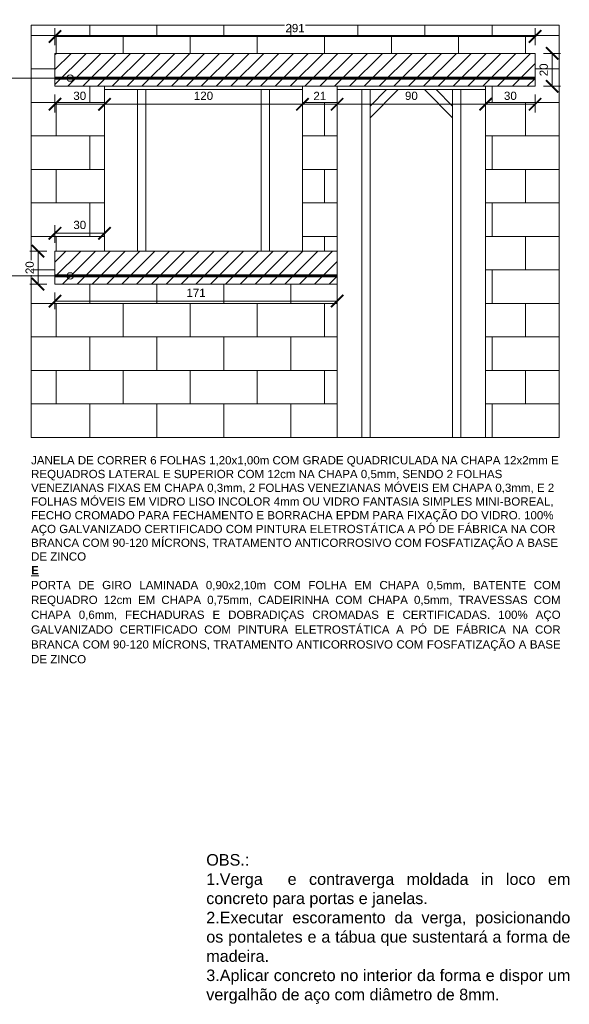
# Model space of a CAD drawing. Header units: millimetres. Extents: x -1.9 to 33.3, y -2.9 to 7.1.
# Tile 3 of 16: x 6.8 to 10.1, y -2.9 to 3.1. Entities that reach past the tile are written whole.
import ezdxf

# ---------------------------------------------------------------- set-up
doc = ezdxf.new("R2010")
doc.units = ezdxf.units.MM
doc.linetypes.add('DASHED2', pattern=[9.525, 6.35, -3.175])
for name, color, linetype, lineweight in [('ARQ_ALV_ALT', 7, 'Continuous', 60), ('ARQ_ALV_BXA', 4, 'Continuous', 20), ('ARQ_ALV_HTC', 9, 'Continuous', 9), ('ARQ_CTA_GER', 10, 'Continuous', 9), ('ARQ_ESQ_JAN', 3, 'Continuous', 18), ('ARQ_ESQ_PEI', 2, 'Continuous', 18), ('ARQ_ESQ_POR', 3, 'Continuous', 18), ('ARQ_PIS_PAG', 9, 'Continuous', 9), ('ARQ_SMB_GER', 9, 'Continuous', 9), ('ARQ_TXT_GER', 2, 'Continuous', 13)]:
    doc.layers.add(name, color=color, linetype=linetype, lineweight=lineweight)
doc.styles.add('Arial_2', font='arial.ttf', dxfattribs={"height": 0.05})
doc.styles.get("Standard").update_dxf_attribs({"font": 'arial.ttf'})
doc.dimstyles.new('cotas renova 25', dxfattribs={"dimtxt": 0.05, "dimasz": 0.075, "dimexe": 0.05, "dimexo": 0.05, "dimgap": 0.025, "dimtad": 1, "dimdec": 0, "dimlfac": 100, "dimtxsty": 'Standard', "dimblk": 'ARCHTICK', "dimcen": 0, "dimclrd": 256, "dimclre": 256, "dimclrt": 7, "dimadec": 0, "dimazin": 0, "dimtfac": 1, "dimtdec": 0, "dimtix": 1, "dimtmove": 0, "dimatfit": 3, "dimfxl": 1, "dimtfill": 1, "dimlwd": -1, "dimlwe": -1, "dimarcsym": 0})
pattern_1 = [(45, (5.66772, -3.02622), (-0.0449013, 0.0449013), [])]

# ---------------------------------------------------------------- blocks, each defined once
blk = doc.blocks.new('_ArchTick')
at = {"color": 0, "linetype": 'ByBlock', "const_width": 0.15}
blk.add_lwpolyline([(-0.5, -0.5), (0.5, 0.5)], dxfattribs=at)
blk = doc.blocks.new('*D20')
at = {"layer": 'ARQ_CTA_GER', "transparency": 16777216}
for p, q in [((9.5996, 2.6342), (9.5996, 2.5257)), ((9.8996, 2.6342), (9.8996, 2.5257)), ((9.5996, 2.5757), (9.8996, 2.5757))]:
    blk.add_line(p, q, dxfattribs=at)
at = {"layer": 'Defpoints', "color": 0, "transparency": 16777216}
for p in [(9.5996, 2.6842), (9.8996, 2.6842), (9.8996, 2.5757)]:
    blk.add_point(p, dxfattribs=at)
at = {"layer": 'ARQ_CTA_GER', "transparency": 16777216, "xscale": 0.075, "yscale": 0.075, "zscale": 0.075, "rotation": 180}
blk.add_blockref('_ArchTick', (9.5996, 2.5757), dxfattribs=at)
at = {"layer": 'ARQ_CTA_GER', "transparency": 16777216, "xscale": 0.075, "yscale": 0.075, "zscale": 0.075}
blk.add_blockref('_ArchTick', (9.8996, 2.5757), dxfattribs=at)
at = {"layer": 'ARQ_CTA_GER', "color": 7, "transparency": 16777216, "insert": (9.7496, 2.6263), "char_height": 0.05, "attachment_point": 5, "bg_fill": 3, "box_fill_scale": 1.1, "bg_fill_color": 256, "bg_fill_true_color": 13158600, "bg_fill_transparency": 0}
blk.add_mtext('30', dxfattribs=at)
blk = doc.blocks.new('*D21')
at = {"layer": 'ARQ_CTA_GER', "transparency": 16777216}
for p, q in [((9.9496, 2.8842), (10.0524, 2.8842)), ((10.0024, 2.6842), (10.0024, 2.8842)), ((9.9496, 2.6842), (10.0524, 2.6842))]:
    blk.add_line(p, q, dxfattribs=at)
at = {"layer": 'Defpoints', "color": 0, "transparency": 16777216}
for p in [(9.8996, 2.8842), (10.0024, 2.8842), (9.8996, 2.6842)]:
    blk.add_point(p, dxfattribs=at)
at = {"layer": 'ARQ_CTA_GER', "transparency": 16777216, "xscale": 0.075, "yscale": 0.075, "zscale": 0.075}
for p, rotation in [((10.0024, 2.8842), 90), ((10.0024, 2.6842), 270)]:
    blk.add_blockref('_ArchTick', p, dxfattribs=dict(at, rotation=rotation))
at = {"layer": 'ARQ_CTA_GER', "color": 7, "transparency": 16777216, "insert": (9.9518, 2.7842), "char_height": 0.05, "attachment_point": 5, "rotation": 90, "bg_fill": 3, "box_fill_scale": 1.1, "bg_fill_color": 256, "bg_fill_true_color": 13158600, "bg_fill_transparency": 0}
blk.add_mtext('20', dxfattribs=at)
blk = doc.blocks.new('*D22')
at = {"layer": 'ARQ_CTA_GER', "transparency": 16777216}
for p, q in [((6.9896, 2.9342), (6.9896, 3.0366)), ((9.8996, 2.9866), (6.9896, 2.9866)), ((9.8996, 2.9342), (9.8996, 3.0366))]:
    blk.add_line(p, q, dxfattribs=at)
at = {"layer": 'Defpoints', "color": 0, "transparency": 16777216}
for p in [(6.9896, 2.9866), (6.9896, 2.8842), (9.8996, 2.8842)]:
    blk.add_point(p, dxfattribs=at)
at = {"layer": 'ARQ_CTA_GER', "transparency": 16777216, "xscale": 0.075, "yscale": 0.075, "zscale": 0.075, "rotation": 180}
blk.add_blockref('_ArchTick', (6.9896, 2.9866), dxfattribs=at)
at = {"layer": 'ARQ_CTA_GER', "transparency": 16777216, "xscale": 0.075, "yscale": 0.075, "zscale": 0.075}
blk.add_blockref('_ArchTick', (9.8996, 2.9866), dxfattribs=at)
at = {"layer": 'ARQ_CTA_GER', "color": 7, "transparency": 16777216, "insert": (8.4446, 3.0372), "char_height": 0.05, "attachment_point": 5, "bg_fill": 3, "box_fill_scale": 1.1, "bg_fill_color": 256, "bg_fill_true_color": 13158600, "bg_fill_transparency": 0}
blk.add_mtext('291', dxfattribs=at)
blk = doc.blocks.new('*D23')
at = {"layer": 'ARQ_CTA_GER', "transparency": 16777216}
for p, q in [((6.9896, 2.6342), (6.9896, 2.5257)), ((7.2896, 2.6342), (7.2896, 2.5257)), ((6.9896, 2.5757), (7.2896, 2.5757))]:
    blk.add_line(p, q, dxfattribs=at)
at = {"layer": 'Defpoints', "color": 0, "transparency": 16777216}
for p in [(6.9896, 2.6842), (7.2896, 2.6842), (7.2896, 2.5757)]:
    blk.add_point(p, dxfattribs=at)
at = {"layer": 'ARQ_CTA_GER', "transparency": 16777216, "xscale": 0.075, "yscale": 0.075, "zscale": 0.075, "rotation": 180}
blk.add_blockref('_ArchTick', (6.9896, 2.5757), dxfattribs=at)
at = {"layer": 'ARQ_CTA_GER', "transparency": 16777216, "xscale": 0.075, "yscale": 0.075, "zscale": 0.075}
blk.add_blockref('_ArchTick', (7.2896, 2.5757), dxfattribs=at)
at = {"layer": 'ARQ_CTA_GER', "color": 7, "transparency": 16777216, "insert": (7.1396, 2.6263), "char_height": 0.05, "attachment_point": 5, "bg_fill": 3, "box_fill_scale": 1.1, "bg_fill_color": 256, "bg_fill_true_color": 13158600, "bg_fill_transparency": 0}
blk.add_mtext('30', dxfattribs=at)
blk = doc.blocks.new('*D24')
at = {"layer": 'ARQ_CTA_GER', "transparency": 16777216}
for p, q in [((7.2896, 2.6342), (7.2896, 2.5257)), ((8.4896, 2.6342), (8.4896, 2.5257)), ((7.2896, 2.5757), (8.4896, 2.5757))]:
    blk.add_line(p, q, dxfattribs=at)
at = {"layer": 'Defpoints', "color": 0, "transparency": 16777216}
for p in [(7.2896, 2.6842), (8.4896, 2.6842), (8.4896, 2.5757)]:
    blk.add_point(p, dxfattribs=at)
at = {"layer": 'ARQ_CTA_GER', "transparency": 16777216, "xscale": 0.075, "yscale": 0.075, "zscale": 0.075, "rotation": 180}
blk.add_blockref('_ArchTick', (7.2896, 2.5757), dxfattribs=at)
at = {"layer": 'ARQ_CTA_GER', "transparency": 16777216, "xscale": 0.075, "yscale": 0.075, "zscale": 0.075}
blk.add_blockref('_ArchTick', (8.4896, 2.5757), dxfattribs=at)
at = {"layer": 'ARQ_CTA_GER', "color": 7, "transparency": 16777216, "insert": (7.8896, 2.6262), "char_height": 0.05, "attachment_point": 5, "bg_fill": 3, "box_fill_scale": 1.1, "bg_fill_color": 256, "bg_fill_true_color": 13158600, "bg_fill_transparency": 0}
blk.add_mtext('120', dxfattribs=at)
blk = doc.blocks.new('*D25')
at = {"layer": 'ARQ_CTA_GER', "transparency": 16777216}
for p, q in [((8.4896, 2.6342), (8.4896, 2.5257)), ((8.6996, 2.6342), (8.6996, 2.5257)), ((8.4896, 2.5757), (8.6996, 2.5757))]:
    blk.add_line(p, q, dxfattribs=at)
at = {"layer": 'Defpoints', "color": 0, "transparency": 16777216}
for p in [(8.4896, 2.6842), (8.6996, 2.6842), (8.6996, 2.5757)]:
    blk.add_point(p, dxfattribs=at)
at = {"layer": 'ARQ_CTA_GER', "transparency": 16777216, "xscale": 0.075, "yscale": 0.075, "zscale": 0.075, "rotation": 180}
blk.add_blockref('_ArchTick', (8.4896, 2.5757), dxfattribs=at)
at = {"layer": 'ARQ_CTA_GER', "transparency": 16777216, "xscale": 0.075, "yscale": 0.075, "zscale": 0.075}
blk.add_blockref('_ArchTick', (8.6996, 2.5757), dxfattribs=at)
at = {"layer": 'ARQ_CTA_GER', "color": 7, "transparency": 16777216, "insert": (8.5946, 2.6258), "char_height": 0.05, "attachment_point": 5, "bg_fill": 3, "box_fill_scale": 1.1, "bg_fill_color": 256, "bg_fill_true_color": 13158600, "bg_fill_transparency": 0}
blk.add_mtext('21', dxfattribs=at)
blk = doc.blocks.new('*D26')
at = {"layer": 'ARQ_CTA_GER', "transparency": 16777216}
for p, q in [((8.6996, 2.6342), (8.6996, 2.5257)), ((9.5996, 2.6342), (9.5996, 2.5257)), ((8.6996, 2.5757), (9.5996, 2.5757))]:
    blk.add_line(p, q, dxfattribs=at)
at = {"layer": 'Defpoints', "color": 0, "transparency": 16777216}
for p in [(8.6996, 2.6842), (9.5996, 2.6842), (9.5996, 2.5757)]:
    blk.add_point(p, dxfattribs=at)
at = {"layer": 'ARQ_CTA_GER', "transparency": 16777216, "xscale": 0.075, "yscale": 0.075, "zscale": 0.075, "rotation": 180}
blk.add_blockref('_ArchTick', (8.6996, 2.5757), dxfattribs=at)
at = {"layer": 'ARQ_CTA_GER', "transparency": 16777216, "xscale": 0.075, "yscale": 0.075, "zscale": 0.075}
blk.add_blockref('_ArchTick', (9.5996, 2.5757), dxfattribs=at)
at = {"layer": 'ARQ_CTA_GER', "color": 7, "transparency": 16777216, "insert": (9.1496, 2.6262), "char_height": 0.05, "attachment_point": 5, "bg_fill": 3, "box_fill_scale": 1.1, "bg_fill_color": 256, "bg_fill_true_color": 13158600, "bg_fill_transparency": 0}
blk.add_mtext('90', dxfattribs=at)
blk = doc.blocks.new('*D27')
at = {"layer": 'ARQ_CTA_GER', "transparency": 16777216}
for p, q in [((6.9896, 1.7342), (6.9896, 1.8427)), ((7.2896, 1.7927), (6.9896, 1.7927)), ((7.2896, 1.7342), (7.2896, 1.8427))]:
    blk.add_line(p, q, dxfattribs=at)
at = {"layer": 'Defpoints', "color": 0, "transparency": 16777216}
for p in [(6.9896, 1.7927), (6.9896, 1.6842), (7.2896, 1.6842)]:
    blk.add_point(p, dxfattribs=at)
at = {"layer": 'ARQ_CTA_GER', "transparency": 16777216, "xscale": 0.075, "yscale": 0.075, "zscale": 0.075, "rotation": 180}
blk.add_blockref('_ArchTick', (6.9896, 1.7927), dxfattribs=at)
at = {"layer": 'ARQ_CTA_GER', "transparency": 16777216, "xscale": 0.075, "yscale": 0.075, "zscale": 0.075}
blk.add_blockref('_ArchTick', (7.2896, 1.7927), dxfattribs=at)
at = {"layer": 'ARQ_CTA_GER', "color": 7, "transparency": 16777216, "insert": (7.1396, 1.8433), "char_height": 0.05, "attachment_point": 5, "bg_fill": 3, "box_fill_scale": 1.1, "bg_fill_color": 256, "bg_fill_true_color": 13158600, "bg_fill_transparency": 0}
blk.add_mtext('30', dxfattribs=at)
blk = doc.blocks.new('*D28')
at = {"layer": 'ARQ_CTA_GER', "transparency": 16777216}
for p, q in [((6.9396, 1.6842), (6.8368, 1.6842)), ((6.8868, 1.6842), (6.8868, 1.4842)), ((6.9396, 1.4842), (6.8368, 1.4842))]:
    blk.add_line(p, q, dxfattribs=at)
at = {"layer": 'Defpoints', "color": 0, "transparency": 16777216}
for p in [(6.9896, 1.6842), (6.8868, 1.4842), (6.9896, 1.4842)]:
    blk.add_point(p, dxfattribs=at)
at = {"layer": 'ARQ_CTA_GER', "transparency": 16777216, "xscale": 0.075, "yscale": 0.075, "zscale": 0.075}
for p, rotation in [((6.8868, 1.6842), 90), ((6.8868, 1.4842), 270)]:
    blk.add_blockref('_ArchTick', p, dxfattribs=dict(at, rotation=rotation))
at = {"layer": 'ARQ_CTA_GER', "color": 7, "transparency": 16777216, "insert": (6.8363, 1.5842), "char_height": 0.05, "attachment_point": 5, "rotation": 90, "bg_fill": 3, "box_fill_scale": 1.1, "bg_fill_color": 256, "bg_fill_true_color": 13158600, "bg_fill_transparency": 0}
blk.add_mtext('20', dxfattribs=at)
blk = doc.blocks.new('*D29')
at = {"layer": 'ARQ_CTA_GER', "transparency": 16777216}
for p, q in [((6.9896, 1.4342), (6.9896, 1.3318)), ((8.6996, 1.4342), (8.6996, 1.3318)), ((6.9896, 1.3818), (8.6996, 1.3818))]:
    blk.add_line(p, q, dxfattribs=at)
at = {"layer": 'Defpoints', "color": 0, "transparency": 16777216}
for p in [(6.9896, 1.4842), (8.6996, 1.4842), (8.6996, 1.3818)]:
    blk.add_point(p, dxfattribs=at)
at = {"layer": 'ARQ_CTA_GER', "transparency": 16777216, "xscale": 0.075, "yscale": 0.075, "zscale": 0.075, "rotation": 180}
blk.add_blockref('_ArchTick', (6.9896, 1.3818), dxfattribs=at)
at = {"layer": 'ARQ_CTA_GER', "transparency": 16777216, "xscale": 0.075, "yscale": 0.075, "zscale": 0.075}
blk.add_blockref('_ArchTick', (8.6996, 1.3818), dxfattribs=at)
at = {"layer": 'ARQ_CTA_GER', "color": 7, "transparency": 16777216, "insert": (7.8446, 1.4319), "char_height": 0.05, "attachment_point": 5, "bg_fill": 3, "box_fill_scale": 1.1, "bg_fill_color": 256, "bg_fill_true_color": 13158600, "bg_fill_transparency": 0}
blk.add_mtext('171', dxfattribs=at)

msp = doc.modelspace()

# ---------------------------------------------------------------- hatches: boundary and pattern name
at = {"layer": 'ARQ_ALV_HTC'}
h = msp.add_hatch(dxfattribs=at)
h.set_pattern_fill('ANSI31', color=256, scale=0.02)
h.set_pattern_definition(pattern_1)
h.paths.add_polyline_path([(9.8996, 2.8842), (6.9896, 2.8842), (6.9896, 2.6842), (9.8996, 2.6842)])
h = msp.add_hatch(dxfattribs=at)
h.set_pattern_fill('ANSI31', color=256, scale=0.02)
h.set_pattern_definition(pattern_1)
h.paths.add_polyline_path([(8.6996, 1.6842), (6.9896, 1.6842), (6.9896, 1.4842), (8.6996, 1.4842)])

# ---------------------------------------------------------------- linework, layer by layer
at = {"layer": 'ARQ_ALV_ALT', "color": 140}
for p, q in [((6.9896, 2.7342), (9.8996, 2.7342)), ((6.9896, 1.5342), (8.6996, 1.5342))]:
    msp.add_line(p, q, dxfattribs=at)
at = {"layer": 'ARQ_ALV_BXA'}
for points in [[(6.9896, 2.6842), (6.9896, 2.8842), (9.8996, 2.8842), (9.8996, 2.6842)], [(6.9896, 1.4842), (6.9896, 1.6842), (8.6996, 1.6842), (8.6996, 1.4842)]]:
    msp.add_lwpolyline(points, close=True, dxfattribs=at)
at = {"layer": 'ARQ_ESQ_PEI', "color": 33}
for p, q in [((7.4896, 1.6842), (7.4896, 2.6642)), ((7.5396, 1.6842), (7.5396, 2.6642)), ((8.2396, 1.6842), (8.2396, 2.6642)), ((8.2896, 1.6842), (8.2896, 2.6642)), ((8.8496, 0.5546), (8.8496, 2.6642)), ((8.8996, 0.5546), (8.8996, 2.6642)), ((8.8996, 2.5642), (8.9996, 2.6642)), ((8.8996, 2.4935), (9.0703, 2.6642)), ((9.3996, 2.4935), (9.2289, 2.6642)), ((9.3996, 2.5642), (9.2996, 2.6642)), ((9.3996, 0.5546), (9.3996, 2.6642)), ((9.4496, 0.5546), (9.4496, 2.6642))]:
    msp.add_line(p, q, dxfattribs=at)
msp.add_lwpolyline([(7.2896, 2.6842), (7.2896, 2.6642), (8.4896, 2.6642), (8.4896, 2.6842), (7.2896, 2.6842)], dxfattribs=at)
at = {"layer": 'ARQ_PIS_PAG', "color": 9, "linetype": 'DASHED2', "true_color": 0xc0c0c0}
msp.add_lwpolyline([(10.0446, 0.5546), (6.8446, 0.5546), (6.8446, 3.0546), (10.0446, 3.0546), (10.0446, 0.5546)], dxfattribs=at)
at = {"layer": 'ARQ_SMB_GER'}
for points in [[(6.4641, 2.7342), (7.0811, 2.7342)], [(6.4641, 1.5342), (7.0811, 1.5342)]]:
    msp.add_lwpolyline(points, dxfattribs=at)
for centre in [(7.0811, 2.7342), (7.0811, 1.5342)]:
    msp.add_circle(centre, 0.0196, dxfattribs=at)

# ---------------------------------------------------------------- texts
at = {"layer": 'ARQ_TXT_GER', "attachment_point": 1, "style": 'Arial_2'}
for s, insert, char_height, width in [('JANELA DE CORRER 6 FOLHAS 1,20x1,00m COM GRADE QUADRICULADA NA CHAPA 12x2mm E REQUADROS LATERAL E SUPERIOR COM 12cm NA CHAPA 0,5mm, SENDO 2 FOLHAS VENEZIANAS FIXAS EM CHAPA 0,3mm, 2 FOLHAS VENEZIANAS MÓVEIS EM CHAPA 0,3mm, E 2 FOLHAS MÓVEIS EM VIDRO LISO INCOLOR 4mm OU VIDRO FANTASIA SIMPLES MINI-BOREAL, FECHO CROMADO PARA FECHAMENTO E BORRACHA EPDM PARA FIXAÇÃO DO VIDRO. 100% AÇO GALVANIZADO CERTIFICADO COM PINTURA ELETROSTÁTICA A PÓ DE FÁBRICA NA COR BRANCA COM 90-120 MÍCRONS, TRATAMENTO ANTICORROSIVO COM FOSFATIZAÇÃO A BASE DE ZINCO\\P\\pxa0.66667,sm1.07917,qj;{\\fArial|b1|i0|c0|p34;\\LE} \\PPORTA DE GIRO LAMINADA 0,90x2,10m COM FOLHA EM CHAPA 0,5mm, BATENTE COM REQUADRO 12cm EM CHAPA 0,75mm, CADEIRINHA COM CHAPA 0,5mm, TRAVESSAS COM CHAPA 0,6mm, FECHADURAS E DOBRADIÇAS CROMADAS E CERTIFICADAS. 100% AÇO GALVANIZADO CERTIFICADO COM PINTURA ELETROSTÁTICA A PÓ DE FÁBRICA NA COR BRANCA COM 90-120 MÍCRONS, TRATAMENTO ANTICORROSIVO COM FOSFATIZAÇÃO A BASE DE ZINCO', (6.8446, 0.4413), 0.05, 3.2), ('\\pxqj;OBS.:\\P1.Verga  e contraverga moldada in loco em concreto para portas e janelas.\\P2.Executar escoramento da verga, posicionando os pontaletes e a tábua que sustentará a forma de madeira.\\P3.Aplicar concreto no interior da forma e dispor um vergalhão de aço com diâmetro de 8mm.', (7.9065, -1.972), 0.07, 2.2)]:
    msp.add_mtext(s, dxfattribs=dict(at, insert=insert, char_height=char_height, width=width))

# ---------------------------------------------------------------- next in the draw order: dimensions: what is measured, and where the dimension line sits
at = {"layer": 'ARQ_CTA_GER'}
dim = msp.add_linear_dim(base=(9.8996, 2.5757), p1=(9.5996, 2.6842), p2=(9.8996, 2.6842), dimstyle='cotas renova 25', dxfattribs=at)
dim.commit()
dim.dimension.update_dxf_attribs({"geometry": '*D20', "text_midpoint": (9.7496, 2.6263)})

# ---------------------------------------------------------------- next in the draw order: hatches: boundary and pattern name
at = {"layer": 'ARQ_ESQ_PEI', "transparency": 33554636}
h = msp.add_hatch(dxfattribs=at)
h.set_pattern_fill('ANGLE', color=33)
h.set_pattern_definition([(0, (-7.048, -3.026), (0, 6.985), [5.08, -1.905]), (90, (-7.048, -3.026), (-6.985, 4e-16), [5.08, -1.905])])
h.paths.add_polyline_path([(7.5396, 2.6642), (7.4896, 2.6642), (7.4896, 1.6842), (7.5396, 1.6842)])
h.paths.add_polyline_path([(8.4896, 2.6842), (7.2896, 2.6842), (7.2896, 2.6642), (8.4896, 2.6642)])
h.paths.add_polyline_path([(8.2896, 2.6642), (8.2396, 2.6642), (8.2396, 1.6842), (8.2896, 1.6842)])
h.paths.add_polyline_path([(9.0703, 2.6642), (8.9996, 2.6642), (8.8996, 2.5642), (8.8996, 2.4935)])
h.paths.add_polyline_path([(9.2996, 2.6642), (9.2289, 2.6642), (9.3996, 2.4935), (9.3996, 2.5642)])
h.paths.add_polyline_path([(9.4496, 2.6642), (9.3996, 2.6642), (9.3996, 0.5546), (9.4496, 0.5546)])
h.paths.add_polyline_path([(9.5996, 2.6842), (8.6996, 2.6842), (8.6996, 2.6642), (9.5996, 2.6642)])
h.paths.add_polyline_path([(8.8996, 2.6642), (8.8496, 2.6642), (8.8496, 0.5546), (8.8996, 0.5546)])

# ---------------------------------------------------------------- next in the draw order: linework, layer by layer
at = {"layer": 'ARQ_ESQ_PEI', "color": 33}
msp.add_lwpolyline([(8.6996, 2.6842), (8.6996, 2.6642), (9.5996, 2.6642), (9.5996, 2.6842), (8.6996, 2.6842)], dxfattribs=at)

# ---------------------------------------------------------------- next in the draw order: dimensions: what is measured, and where the dimension line sits
at = {"layer": 'ARQ_CTA_GER'}
dim = msp.add_linear_dim(base=(10.0024, 2.8842), p1=(9.8996, 2.6842), p2=(9.8996, 2.8842), angle=270, dimstyle='cotas renova 25', dxfattribs=at)
dim.commit()
dim.dimension.update_dxf_attribs({"geometry": '*D21', "text_midpoint": (9.9518, 2.7842)})

# ---------------------------------------------------------------- next in the draw order: dimensions: what is measured, and where the dimension line sits
for base, p1, p2, picture, middle in [((6.9896, 2.9866), (9.8996, 2.8842), (6.9896, 2.8842), '*D22', (8.4446, 3.0372)), ((7.2896, 2.5757), (6.9896, 2.6842), (7.2896, 2.6842), '*D23', (7.1396, 2.6263))]:
    dim = msp.add_linear_dim(base=base, p1=p1, p2=p2, dimstyle='cotas renova 25', dxfattribs=at)
    dim.commit()
    dim.dimension.update_dxf_attribs({"geometry": picture, "text_midpoint": middle})
dim = msp.add_linear_dim(base=(6.9896, 1.7927), p1=(7.2896, 1.6842), p2=(6.9896, 1.6842), angle=180, dimstyle='cotas renova 25', dxfattribs=at)
dim.commit()
dim.dimension.update_dxf_attribs({"geometry": '*D27', "text_midpoint": (7.1396, 1.8433)})

# ---------------------------------------------------------------- next in the draw order: dimensions: what is measured, and where the dimension line sits
dim = msp.add_linear_dim(base=(8.4896, 2.5757), p1=(7.2896, 2.6842), p2=(8.4896, 2.6842), dimstyle='cotas renova 25', override={"dimtmove": 1}, dxfattribs=at)
dim.commit()
dim.dimension.update_dxf_attribs({"geometry": '*D24', "text_midpoint": (7.8896, 2.6262)})
dim = msp.add_linear_dim(base=(6.8868, 1.4842), p1=(6.9896, 1.6842), p2=(6.9896, 1.4842), angle=90, dimstyle='cotas renova 25', dxfattribs=at)
dim.commit()
dim.dimension.update_dxf_attribs({"geometry": '*D28', "text_midpoint": (6.8363, 1.5842)})

# ---------------------------------------------------------------- next in the draw order: dimensions: what is measured, and where the dimension line sits
dim = msp.add_linear_dim(base=(8.6996, 2.5757), p1=(8.4896, 2.6842), p2=(8.6996, 2.6842), dimstyle='cotas renova 25', override={"dimtmove": 1}, dxfattribs=at)
dim.commit()
dim.dimension.update_dxf_attribs({"geometry": '*D25', "text_midpoint": (8.5946, 2.6258)})
dim = msp.add_linear_dim(base=(8.6996, 1.3818), p1=(6.9896, 1.4842), p2=(8.6996, 1.4842), angle=180, dimstyle='cotas renova 25', dxfattribs=at)
dim.commit()
dim.dimension.update_dxf_attribs({"geometry": '*D29', "text_midpoint": (7.8446, 1.4319)})

# ---------------------------------------------------------------- next in the draw order: hatches: boundary and pattern name
at = {"layer": 'ARQ_ESQ_PEI', "transparency": 33554636}
h = msp.add_hatch(dxfattribs=at)
h.set_pattern_fill('ANGLE', color=33)
h.set_pattern_definition([(0, (10.6005, -3.226), (0, 6.985), [5.08, -1.905]), (90, (10.6005, -3.226), (-6.985, 4e-16), [5.08, -1.905])])
h.paths.add_polyline_path([(9.7065, 2.4642), (9.6565, 2.4642), (9.6565, 1.4842), (9.7065, 1.4842)])
h.paths.add_polyline_path([(8.9565, 2.4642), (8.9065, 2.4642), (8.9065, 1.4842), (8.9565, 1.4842)])
h.paths.add_polyline_path([(9.9065, 2.4842), (8.7065, 2.4842), (8.7065, 2.4642), (9.9065, 2.4642)])

# ---------------------------------------------------------------- next in the draw order: linework, layer by layer
at = {"layer": 'ARQ_ESQ_JAN'}
msp.add_lwpolyline([(8.4896, 2.6842), (7.2896, 2.6842), (7.2896, 1.6842), (8.4896, 1.6842)], close=True, dxfattribs=at)

# ---------------------------------------------------------------- next in the draw order: dimensions: what is measured, and where the dimension line sits
at = {"layer": 'ARQ_CTA_GER'}
dim = msp.add_linear_dim(base=(9.5996, 2.5757), p1=(8.6996, 2.6842), p2=(9.5996, 2.6842), dimstyle='cotas renova 25', override={"dimtmove": 1}, dxfattribs=at)
dim.commit()
dim.dimension.update_dxf_attribs({"geometry": '*D26', "text_midpoint": (9.1496, 2.6262)})

# ---------------------------------------------------------------- next in the draw order: hatches: boundary and pattern name
at = {"layer": 'ARQ_PIS_PAG', "true_color": 0xc0c0c0}
h = msp.add_hatch(dxfattribs=at)
h.set_pattern_fill('AR-B816', color=9, scale=0.001)
h.set_pattern_definition([(0, (10.04458, 0.55458), (0, 0.2032), []), (90, (10.04458, 0.55458), (-0.2032, 0.2032), [0.2032, -0.2032])])
h.paths.add_polyline_path([(8.6996, 1.4842), (6.9896, 1.4842), (6.9896, 1.5342), (6.8446, 1.5342), (6.8446, 0.5546), (8.6996, 0.5546)], flags=17)
h.paths.add_polyline_path([(7.2896, 2.6842), (6.9896, 2.6842), (6.9896, 2.7342), (6.8446, 2.7342), (6.8446, 1.5342), (6.9896, 1.5342), (6.9896, 1.6842), (7.2896, 1.6842)], flags=17)
h.paths.add_polyline_path([(8.6996, 2.6842), (8.4896, 2.6842), (8.4896, 1.6842), (8.6996, 1.6842)], flags=17)
h.paths.add_polyline_path([(10.0446, 3.0546), (6.8446, 3.0546), (6.8446, 2.7342), (6.9896, 2.7342), (6.9896, 2.8842), (9.8996, 2.8842), (9.8996, 2.6842), (9.5996, 2.6842), (9.5996, 0.5546), (10.0446, 0.5546)])
h.paths.add_polyline_path([(9.6984, 2.5743), (9.8011, 2.5743), (9.8011, 2.6773), (9.6984, 2.6773)], flags=24)
h.paths.add_polyline_path([(10.0038, 2.7335), (10.0038, 2.8362), (9.9008, 2.8362), (9.9008, 2.7335)], flags=24)
h.paths.add_polyline_path([(8.3792, 2.9852), (8.5207, 2.9852), (8.5207, 3.0882), (8.3792, 3.0882)], flags=9)

# ---------------------------------------------------------------- next in the draw order: linework, layer by layer
at = {"layer": 'ARQ_ESQ_POR'}
msp.add_lwpolyline([(9.5996, 2.6842), (8.6996, 2.6842), (8.6996, 0.5546), (9.5996, 0.5546)], close=True, dxfattribs=at)

doc.saveas('drawing.dxf')
